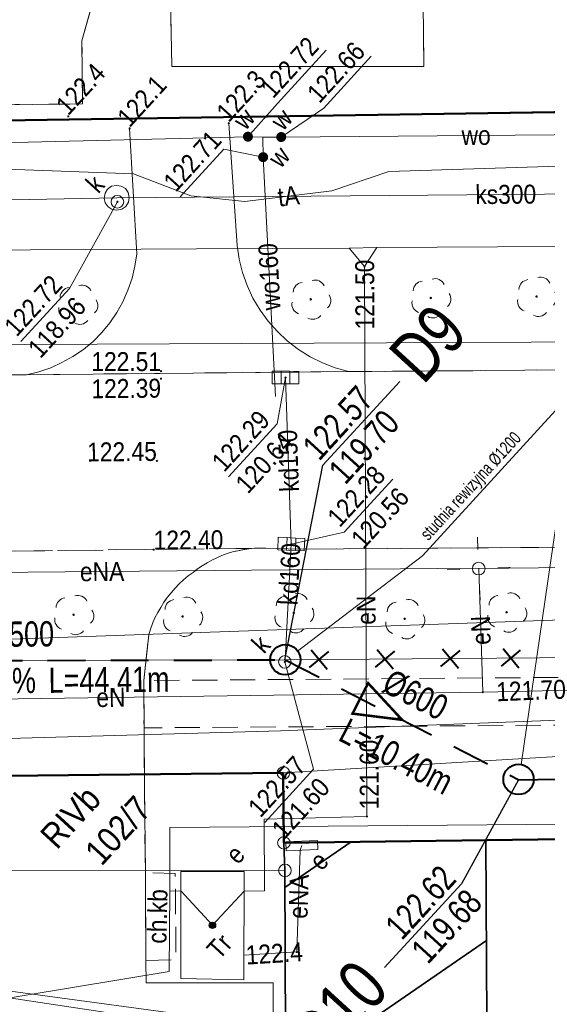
# Model space of a CAD drawing. Header units: metres. Extents: x 0 to 6446955, y 0 to 5658558.
# Tile 9 of 188: x 6441626 to 6441646, y 5653982 to 5654021. Entities that reach past the tile are written whole.
import ezdxf
from ezdxf.enums import TextEntityAlignment as Align

# ---------------------------------------------------------------- set-up
doc = ezdxf.new("R2010")
doc.units = ezdxf.units.M
doc.header["$MEASUREMENT"] = 0
for name, pattern in [('1.0_0.5', [1.5, 1, -0.5]), ('1.5_0.5', [2, 1.5, -0.5]), ('1.5_1.0', [2.5, 1.5, -1]), ('219-500', [0]), ('PRZER3-1', [4, 3, -1])]:
    doc.linetypes.add(name, pattern=pattern)
doc.layers.get('0').update_dxf_attribs({"color": 2, "linetype": 'CONTINUOUS', "lineweight": 5})
for name, color, linetype, lineweight in [('!kanalizacja deszczowa', 24, '1.5_1.0', 40), ('!odcinek do zamulenia', 4, 'CONTINUOUS', 40), ('!opisy', 24, 'CONTINUOUS', 18), ('!studnie', 24, 'CONTINUOUS', 40), ('z - MPZT', 121, 'PRZER3-1', 18)]:
    doc.layers.add(name, color=color, linetype=linetype, lineweight=lineweight)
for name, color, linetype in [('202-punkt graniczny', 7, 'CONTINUOUS'), ('209-oznaczenie konturu klasyfikacyjnego', 7, 'CONTINUOUS'), ('211-numer działki ewidencyjnej', 7, 'CONTINUOUS'), ('217-kontur klasyfikacyjny', 7, 'CONTINUOUS'), ('218-kontur użytku gruntowego', 7, 'CONTINUOUS'), ('219-działka ewidencyjna', 7, 'CONTINUOUS'), ('chodnik', 7, 'CONTINUOUS'), ('chodnik-Atr17', 7, 'CONTINUOUS'), ('drzewo liściaste', 7, 'CONTINUOUS'), ('jezdnia', 7, 'CONTINUOUS'), ('komora podziemna', 7, 'CONTINUOUS'), ('kratka ściekowa', 7, 'CONTINUOUS'), ('krawężnik', 7, 'CONTINUOUS'), ('latarnia', 7, 'CONTINUOUS'), ('Liczby', 24, 'CONTINUOUS'), ('Linie_odn', 24, 'CONTINUOUS'), ('obszar utwardzony', 7, 'CONTINUOUS'), ('ogrodzenie trwałe', 7, 'CONTINUOUS'), ('Opis_PZ', 24, 'CONTINUOUS'), ('pikieta naturalna', 7, 'CONTINUOUS'), ('pikieta naturalna-Atr2', 7, 'CONTINUOUS'), ('pikieta sztuczna', 7, 'CONTINUOUS'), ('pikieta sztuczna-Atr2', 7, 'CONTINUOUS'), ('przewód ciepłowniczy', 7, 'CONTINUOUS'), ('przewód elektroenergetyczny podziemny', 7, 'CONTINUOUS'), ('przewód elektroenergetyczny podziemny-Atr1', 7, 'CONTINUOUS'), ('przewód kanalizacyjny', 7, 'CONTINUOUS'), ('przewód kanalizacyjny-Atr1', 7, 'CONTINUOUS'), ('przewód telekomunikacyjny podziemny', 7, 'CONTINUOUS'), ('przewód telekomunikacyjny podziemny-Atr1', 7, 'CONTINUOUS'), ('przewód wodociągowy', 7, 'CONTINUOUS'), ('przewód wodociągowy-Atr1', 7, 'CONTINUOUS'), ('rzedna', 7, 'CONTINUOUS'), ('rzedna-Atr2', 7, 'CONTINUOUS'), ('rzedna-Atr3', 7, 'CONTINUOUS'), ('stacja transformatorowa', 7, 'CONTINUOUS'), ('stacja transformatorowa-Atr17', 7, 'CONTINUOUS'), ('szafa elektroenergetyczna lub kontener', 7, 'CONTINUOUS'), ('szafa elektroenergetyczna lub kontener-Atr17', 7, 'CONTINUOUS'), ('Teksty', 24, 'CONTINUOUS'), ('Wymiary', 7, 'CONTINUOUS'), ('właz do komory lub kanału - okrągły', 7, 'CONTINUOUS'), ('właz do komory lub kanału - okrągły-Atr17', 7, 'CONTINUOUS'), ('zasuwa lub zawór', 7, 'CONTINUOUS'), ('zasuwa lub zawór-Atr17', 7, 'CONTINUOUS')]:
    doc.layers.add(name, color=color, linetype=linetype)
doc.styles.add('MapaZas', font='geodezja.shx', dxfattribs={"width": 0.9})
doc.styles.get("Standard").update_dxf_attribs({"font": 'Working1250', "width": 0.75})
doc.linetypes.add('902-500', pattern='A,3.75,0,[1,ksztalty.shx,S=0.5,R=0,X=0,Y=0],3.75', length=7.5)

# ---------------------------------------------------------------- blocks, each defined once
blk = doc.blocks.new('202')
at = {"color": 0, "linetype": 'Continuous', "lineweight": 0}
blk.add_circle((0, 0), 0.25, dxfattribs=at)
blk = doc.blocks.new('US22')
at = {"color": 0, "linetype": 'Continuous', "lineweight": 13}
blk.add_circle((0, 0), 0.25, dxfattribs=at)
blk = doc.blocks.new('OP021')
at = {"linetype": 'Continuous', "lineweight": 13}
h = blk.add_hatch(color=0, dxfattribs=at)
edge = h.paths.add_edge_path()
edge.add_arc((0, 0), 0.05, 0, 360)
at = {"color": 0, "linetype": 'Continuous', "lineweight": 13}
for centre, start, end in [((0, 0.4), 49.272, 130.728), ((-0.38, 0.124), 121.308, 202.548), ((0.38, 0.124), 337.452, 58.692), ((-0.235, -0.324), 193.221, 274.871), ((0.235, -0.324), 265.129, 346.779)]:
    blk.add_arc(centre, 0.4, start, end, dxfattribs=at)
blk = doc.blocks.new('PW01')
at = {"linetype": 'Continuous', "lineweight": 13}
h = blk.add_hatch(color=0, dxfattribs=at)
edge = h.paths.add_edge_path()
edge.add_arc((0, 0), 0.045, 0, 360)
blk = doc.blocks.new('US05')
at = {"color": 0, "linetype": 'Continuous', "lineweight": 13}
for p, q in [((-0.525, -0.25), (-0.525, 0.25)), ((-0.525, 0.25), (-0.175, 0.25)), ((-0.175, -0.25), (-0.175, 0.25)), ((-0.175, 0.25), (0.175, 0.25)), ((0.175, -0.25), (0.175, 0.25)), ((0.175, 0.25), (0.525, 0.25)), ((0.525, -0.25), (0.525, 0.25)), ((-0.525, -0.25), (-0.175, -0.25)), ((-0.175, -0.25), (0.175, -0.25)), ((0.175, -0.25), (0.525, -0.25))]:
    blk.add_line(p, q, dxfattribs=at)
blk = doc.blocks.new('SM01')
at = {"color": 0, "linetype": 'Continuous', "lineweight": 13}
for p, q in [((-0.53, 0.531), (-0.883, 0.884)), ((0.531, 0.531), (0.884, 0.884)), ((-0.53, -0.53), (-0.883, -0.883)), ((0.531, -0.53), (0.884, -0.883))]:
    blk.add_line(p, q, dxfattribs=at)
blk.add_circle((0, 0), 0.25, dxfattribs=at)
blk = doc.blocks.new('US25')
at = {"linetype": 'Continuous', "lineweight": 0}
h = blk.add_hatch(color=0, dxfattribs=at)
edge = h.paths.add_edge_path()
edge.add_arc((0, 0), 0.2, 0, 360)
blk = doc.blocks.new('SUET')
at = {"linetype": 'Continuous'}
h = blk.add_hatch(color=0, dxfattribs=at)
h.dxf.hatch_style = 1
h.paths.add_polyline_path([(0.125, 0, 1), (-0.125, 0, 1)])
at = {"color": 0, "linetype": 'Continuous'}
blk.add_circle((0, 0), 0.125, dxfattribs=at)

msp = doc.modelspace()

# ---------------------------------------------------------------- hatches: boundary and pattern name
at = {"layer": 'z - MPZT', "linetype": 'Continuous', "lineweight": 35}
h = msp.add_hatch(dxfattribs=at)
h.set_pattern_fill('ANSI31', color=0, scale=50, angle=169.5223)
h.set_pattern_definition([(214.52228374, (6262555.529, -2915168.678), (3.5420419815, -5.149411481), [])])
h.paths.add_polyline_path([(6441636.039, 5653988.592), (6441644.041, 5653988.696), (6441644.167, 5653964.845), (6441636.168, 5653964.653), (6441636.081, 5653987.497)])

# ---------------------------------------------------------------- linework, layer by layer
at = {"layer": '!kanalizacja deszczowa'}
msp.add_lwpolyline([(6441527.254, 5653995.031), (6441540.913, 5653995.167), (6441591.686, 5653995.74), (6441636.096, 5653995.835), (6441645.348, 5653991.087), (6441715.14, 5653992.167), (6441784.831, 5653993.245), (6441843.919, 5653994.159), (6441848.538, 5653977.316)], dxfattribs=at)
at = {"layer": '!kanalizacja deszczowa', "linetype": 'ByBlock'}
msp.add_lwpolyline([(6441640.722, 5653993.461, 0.1, 0.1, 0), (6441639.376, 5653994.913, 0.1, 0.1, 0), (6441638.757, 5653993.708, 0.1, 0.1, 0)], format="xyseb", close=True, dxfattribs=at)
at = {"layer": '!odcinek do zamulenia'}
for p, q in [((6441639.738, 5653996.249), (6441640.369, 5653995.487)), ((6441642.317, 5653996.269), (6441642.949, 5653995.507)), ((6441644.717, 5653996.288), (6441645.349, 5653995.526)), ((6441637.053, 5653995.531), (6441637.815, 5653996.163)), ((6441637.118, 5653996.228), (6441637.75, 5653995.466)), ((6441639.672, 5653995.552), (6441640.434, 5653996.184)), ((6441642.252, 5653995.572), (6441643.014, 5653996.204)), ((6441644.652, 5653995.591), (6441645.414, 5653996.223))]:
    msp.add_line(p, q, dxfattribs=at)
at = {"layer": '!opisy', "color": 24}
for points in [[(6441652.071, 5654006.886), (6441646.803, 5654001.133), (6441645.435, 5653991.694)], [(6441646.801, 5654005.709), (6441641.533, 5653999.956), (6441636.576, 5653996.175)]]:
    msp.add_lwpolyline(points, dxfattribs=at)
at = {"layer": '!studnie'}
for centre in [(6441636.096, 5653995.842), (6441645.33, 5653991.103)]:
    msp.add_circle(centre, 0.6, dxfattribs=at)
at = {"layer": '217-kontur klasyfikacyjny', "color": 0, "linetype": 'Continuous', "lineweight": 13, "flags": 128}
for points in [[(6441636.024, 5653991.359), (6441621.429, 5653991.204)], [(6441636.039, 5653988.592), (6441636.024, 5653991.359)], [(6441655.839, 5653988.848), (6441636.039, 5653988.592)], [(6441621.528, 5653987.507), (6441636.081, 5653987.497)], [(6441636.081, 5653987.497), (6441636.293, 5653931.902)]]:
    msp.add_lwpolyline(points, dxfattribs=at)
at = {"layer": '218-kontur użytku gruntowego', "color": 0, "linetype": 'Continuous', "lineweight": 13, "flags": 128}
for points in [[(6441635.452, 5654017.345), (6441726.095, 5654018.726)], [(6441726.095, 5654018.726), (6441635.452, 5654017.345)], [(6441621.058, 5654017.129), (6441635.452, 5654017.345)], [(6441635.452, 5654017.345), (6441621.058, 5654017.129)], [(6441636.024, 5653991.359), (6441621.429, 5653991.204)], [(6441621.429, 5653991.204), (6441636.024, 5653991.359)], [(6441636.039, 5653988.592), (6441636.024, 5653991.359)], [(6441636.024, 5653991.359), (6441636.039, 5653988.592)], [(6441655.839, 5653988.848), (6441636.039, 5653988.592)], [(6441636.039, 5653988.592), (6441655.839, 5653988.848)], [(6441636.081, 5653987.497), (6441621.528, 5653987.507)], [(6441621.528, 5653987.507), (6441636.081, 5653987.497)], [(6441636.293, 5653931.902), (6441636.081, 5653987.497)], [(6441636.081, 5653987.497), (6441636.293, 5653931.902)]]:
    msp.add_lwpolyline(points, dxfattribs=at)
at = {"layer": '219-działka ewidencyjna', "color": 0, "linetype": '219-500', "lineweight": 13}
for points in [[(6441726.095, 5654018.726), (6441510.643, 5654015.453)], [(6441636.293, 5653931.905), (6441636.081, 5653987.497)]]:
    msp.add_lwpolyline(points, dxfattribs=at)
at = {"layer": '219-działka ewidencyjna', "color": 0, "linetype": '219-500', "lineweight": 13, "flags": 128}
for points in [[(6441612.778, 5653996.224), (6441662.113, 5653997.951)], [(6441636.024, 5653991.359), (6441662.39, 5653992.938)], [(6441636.024, 5653991.359), (6441621.429, 5653991.204)], [(6441636.039, 5653988.592), (6441636.024, 5653991.359)], [(6441727.603, 5653989.794), (6441636.039, 5653988.592)], [(6441636.081, 5653987.497), (6441636.039, 5653988.592)], [(6441636.081, 5653987.497), (6441621.528, 5653987.507)]]:
    msp.add_lwpolyline(points, dxfattribs=at)
at = {"layer": 'chodnik', "color": 0, "linetype": '1.0_0.5', "lineweight": 13, "flags": 128}
for points in [[(6441676.906, 5653995.375), (6441630.491, 5653995.015), (6441630.502, 5653993.147), (6441646.211, 5653993.244), (6441676.99, 5653993.468)], [(6441630.576, 5653983.928), (6441631.77, 5653983.959), (6441631.74, 5653987.376), (6441630.556, 5653987.416)]]:
    msp.add_lwpolyline(points, close=True, dxfattribs=at)
at = {"layer": 'jezdnia', "color": 0, "linetype": '1.5_0.5', "lineweight": 13}
for points in [[(6441755.001, 5654008.123), (6441743.582, 5654008.03), (6441730.189, 5654007.886), (6441721.339, 5654007.787), (6441700.885, 5654007.926), (6441674.135, 5654007.512), (6441673.526, 5654007.513), (6441638.601, 5654007.249), (6441636.415, 5654007.231), (6441625.852, 5654007.126), (6441592.13, 5654006.858), (6441591.57, 5654006.883), (6441541.358, 5654006.419), (6441540.75, 5654006.421), (6441510.65, 5654006.179)], [(6441510.654, 5653999.274), (6441527.51, 5653999.277), (6441554.892, 5653999.655), (6441558.451, 5653999.691), (6441559.42, 5653999.698), (6441563.868, 5653999.639), (6441576.476, 5653999.579), (6441585.273, 5653999.754), (6441612.471, 5653999.976), (6441612.591, 5653999.974), (6441612.698, 5653999.971), (6441613.929, 5653999.983), (6441620.358, 5654000.089), (6441620.457, 5654000.094), (6441620.591, 5654000.093), (6441620.712, 5654000.091), (6441621.08, 5654000.093), (6441634.882, 5654000.255), (6441635.094, 5654000.264), (6441635.32, 5654000.26), (6441636.639, 5654000.219), (6441743.403, 5654000.994), (6441766.681, 5654001.184)], [(6441635.744, 5653942.587), (6441635.611, 5653983.045), (6441630.593, 5653983.044), (6441630.576, 5653983.928), (6441630.556, 5653987.416), (6441630.521, 5653990.798), (6441630.502, 5653993.147), (6441630.491, 5653995.015), (6441630.687, 5653996.829), (6441630.762, 5653997.058), (6441630.844, 5653997.281), (6441630.933, 5653997.498), (6441631.044, 5653997.708), (6441631.163, 5653997.911), (6441631.288, 5653998.122), (6441631.348, 5653998.202), (6441631.421, 5653998.312), (6441631.576, 5653998.496), (6441631.731, 5653998.679), (6441631.893, 5653998.842), (6441632.07, 5653999.006), (6441632.254, 5653999.163), (6441632.446, 5653999.298), (6441632.625, 5653999.434), (6441632.803, 5653999.555), (6441632.996, 5653999.677), (6441633.189, 5653999.784), (6441633.384, 5653999.878), (6441633.585, 5653999.964), (6441633.794, 5654000.044), (6441634.003, 5654000.11), (6441634.122, 5654000.137), (6441634.221, 5654000.155), (6441634.417, 5654000.192), (6441634.656, 5654000.231), (6441634.882, 5654000.255), (6441621.08, 5654000.093)]]:
    msp.add_lwpolyline(points, dxfattribs=at)
at = {"layer": 'komora podziemna', "color": 0, "linetype": 'Continuous', "lineweight": 13, "flags": 128}
for points in [[(6441628.92, 5654014.12), (6441628.961, 5654014.313), (6441629.06, 5654014.48), (6441629.218, 5654014.593), (6441629.407, 5654014.623), (6441629.6, 5654014.596), (6441629.767, 5654014.497), (6441629.88, 5654014.339), (6441629.917, 5654014.143), (6441629.883, 5654013.957), (6441629.784, 5654013.79), (6441629.626, 5654013.677), (6441629.429, 5654013.64), (6441629.244, 5654013.674), (6441629.077, 5654013.773), (6441628.964, 5654013.931)], [(6441636.508, 5653996.271), (6441636.644, 5653996.079), (6441636.696, 5653995.855), (6441636.657, 5653995.619), (6441636.531, 5653995.423), (6441636.339, 5653995.287), (6441636.122, 5653995.242), (6441635.886, 5653995.281), (6441635.683, 5653995.399), (6441635.554, 5653995.599), (6441635.509, 5653995.816), (6441635.541, 5653996.044), (6441635.66, 5653996.248), (6441635.859, 5653996.377), (6441636.084, 5653996.429), (6441636.311, 5653996.397)]]:
    msp.add_lwpolyline(points, close=True, dxfattribs=at)
at = {"layer": 'krawężnik', "color": 0, "linetype": 'Continuous', "lineweight": 13}
for p, q in [((6441634.221, 5654000.155), (6441634.003, 5654000.11)), ((6441634.438, 5654000.2), (6441634.221, 5654000.155)), ((6441634.656, 5654000.231), (6441634.438, 5654000.2)), ((6441634.882, 5654000.255), (6441634.656, 5654000.231)), ((6441635.094, 5654000.264), (6441634.882, 5654000.255)), ((6441635.32, 5654000.26), (6441635.094, 5654000.264)), ((6441633.189, 5653999.784), (6441632.996, 5653999.677)), ((6441633.384, 5653999.878), (6441633.189, 5653999.784)), ((6441633.585, 5653999.964), (6441633.384, 5653999.878)), ((6441633.794, 5654000.044), (6441633.585, 5653999.964)), ((6441634.003, 5654000.11), (6441633.794, 5654000.044)), ((6441632.625, 5653999.434), (6441632.446, 5653999.298)), ((6441632.803, 5653999.555), (6441632.625, 5653999.434)), ((6441632.996, 5653999.677), (6441632.803, 5653999.555)), ((6441632.07, 5653999.006), (6441631.893, 5653998.842)), ((6441632.254, 5653999.163), (6441632.07, 5653999.006)), ((6441632.446, 5653999.298), (6441632.254, 5653999.163)), ((6441631.731, 5653998.679), (6441631.576, 5653998.496)), ((6441631.893, 5653998.842), (6441631.731, 5653998.679)), ((6441631.421, 5653998.312), (6441631.288, 5653998.122)), ((6441631.576, 5653998.496), (6441631.421, 5653998.312)), ((6441631.163, 5653997.911), (6441631.044, 5653997.708)), ((6441631.288, 5653998.122), (6441631.163, 5653997.911)), ((6441630.933, 5653997.498), (6441630.844, 5653997.281)), ((6441631.044, 5653997.708), (6441630.933, 5653997.498)), ((6441630.762, 5653997.058), (6441630.687, 5653996.829)), ((6441630.844, 5653997.281), (6441630.762, 5653997.058)), ((6441630.687, 5653996.829), (6441630.491, 5653995.015)), ((6441630.491, 5653995.015), (6441630.502, 5653993.147)), ((6441630.502, 5653993.147), (6441630.521, 5653990.798)), ((6441630.521, 5653990.798), (6441630.556, 5653987.416)), ((6441630.556, 5653987.416), (6441630.576, 5653983.928)), ((6441630.576, 5653983.928), (6441630.593, 5653983.044)), ((6441630.593, 5653983.044), (6441635.611, 5653983.045)), ((6441635.611, 5653983.045), (6441635.744, 5653942.587))]:
    msp.add_line(p, q, dxfattribs=at)
msp.add_lwpolyline([(6441620.78, 5654039.934), (6441621.225, 5654030.534), (6441598.953, 5654030.318), (6441599.091, 5654018.992), (6441616.532, 5654019.145), (6441616.459, 5654024.16), (6441617.95, 5654023.581), (6441619.13, 5654022.664), (6441619.742, 5654021.452), (6441620.05, 5654020.248), (6441620.067, 5654017.779), (6441628.062, 5654017.848), (6441628.044, 5654020.345), (6441628.447, 5654021.807), (6441629.412, 5654023.039), (6441631.512, 5654024.044), (6441631.6, 5654019.327), (6441641.579, 5654019.328), (6441641.535, 5654024.358), (6441642.546, 5654024.382)], dxfattribs=at)
at = {"layer": 'krawężnik', "color": 0, "linetype": 'Continuous', "lineweight": 13, "flags": 128}
for points in [[(6441633.857, 5654017.084), (6441634.184, 5654012.243), (6441634.271, 5654011.701), (6441634.401, 5654011.176), (6441634.586, 5654010.654), (6441634.813, 5654010.161), (6441635.096, 5654009.685), (6441635.413, 5654009.246), (6441635.785, 5654008.838), (6441636.176, 5654008.466), (6441636.616, 5654008.131), (6441637.081, 5654007.84), (6441637.566, 5654007.6), (6441638.071, 5654007.396), (6441638.601, 5654007.249)], [(6441625.852, 5654007.126), (6441626.335, 5654007.24), (6441626.809, 5654007.402), (6441627.253, 5654007.606), (6441627.689, 5654007.844), (6441628.101, 5654008.131), (6441628.483, 5654008.445), (6441628.829, 5654008.793), (6441629.152, 5654009.176), (6441629.431, 5654009.584), (6441629.667, 5654010.019), (6441629.866, 5654010.474), (6441630.029, 5654010.948), (6441630.143, 5654011.428), (6441630.213, 5654011.919), (6441629.931, 5654016.882)], [(6441591.57, 5654006.883), (6441592.13, 5654006.858), (6441625.852, 5654007.126), (6441636.415, 5654007.231), (6441638.601, 5654007.249), (6441673.526, 5654007.513), (6441674.135, 5654007.512), (6441700.885, 5654007.926), (6441721.339, 5654007.787), (6441730.189, 5654007.886)], [(6441635.32, 5654000.26), (6441636.639, 5654000.219), (6441673.495, 5654000.491), (6441674.104, 5654000.503), (6441721.212, 5654000.88), (6441730.065, 5654000.909), (6441743.403, 5654000.994), (6441766.681, 5654001.184), (6441767.27, 5654001.146), (6441817.515, 5654001.661), (6441818.146, 5654001.639), (6441827.286, 5654001.093)]]:
    msp.add_lwpolyline(points, dxfattribs=at)
at = {"layer": 'Linie_odn'}
for points in [[(6441636.079, 5653995.84), (6441637.587, 5654003.544), (6441640.626, 5654006.863)], [(6441645.331, 5653991.091), (6441643.069, 5653986.972), (6441640.03, 5653983.653)]]:
    msp.add_lwpolyline(points, dxfattribs=at)
at = {"layer": 'obszar utwardzony', "color": 0, "linetype": '1.5_0.5', "lineweight": 13}
msp.add_lwpolyline([(6441620.78, 5654039.934), (6441621.225, 5654030.534), (6441598.953, 5654030.318), (6441599.091, 5654018.992), (6441616.532, 5654019.145), (6441616.459, 5654024.16), (6441617.95, 5654023.581), (6441619.13, 5654022.664), (6441619.742, 5654021.452), (6441620.05, 5654020.248), (6441620.067, 5654017.779), (6441628.062, 5654017.848), (6441628.044, 5654020.345), (6441628.447, 5654021.807), (6441629.412, 5654023.039), (6441631.512, 5654024.044), (6441631.6, 5654019.327), (6441641.579, 5654019.328), (6441641.535, 5654024.358), (6441642.546, 5654024.382), (6441640.625, 5654039.934)], dxfattribs=at)
at = {"layer": 'ogrodzenie trwałe', "color": 0, "linetype": '902-500', "lineweight": 35, "flags": 128}
msp.add_lwpolyline([(6441635.275, 5654017.344), (6441707.84, 5654018.425)], dxfattribs=at)
at = {"layer": 'przewód ciepłowniczy', "color": 0, "linetype": 'Continuous', "lineweight": 13}
for p, q in [((6441624.63, 5653982.795), (6441633.894, 5653981.54)), ((6441633.541, 5653981.199), (6441624.464, 5653982.554))]:
    msp.add_line(p, q, dxfattribs=at)
at = {"layer": 'przewód ciepłowniczy', "color": 0, "linetype": 'Continuous', "lineweight": 13, "flags": 128}
msp.add_lwpolyline([(6441752.762, 5654008.994), (6441747.95, 5654008.966), (6441747.838, 5654012.472), (6441743.854, 5654012.445), (6441743.904, 5654008.915), (6441701.875, 5654008.755), (6441667.004, 5654008.55), (6441666.862, 5654012.083), (6441662.945, 5654011.995), (6441663, 5654008.501), (6441605.73, 5654008.236), (6441570.962, 5654007.936), (6441570.835, 5654007.93), (6441564.411, 5654007.874)], dxfattribs=at)
at = {"layer": 'przewód elektroenergetyczny podziemny', "color": 0, "linetype": 'Continuous', "lineweight": 13, "flags": 128}
for points in [[(6441631.523, 5653986.68), (6441631.519, 5653989.193), (6441666.025, 5653989.488), (6441687.118, 5653989.78), (6441729, 5653990.224), (6441728.847, 5654012.003), (6441728.811, 5654016.361), (6441727.321, 5654017.414), (6441727.262, 5654018.756), (6441726.992, 5654018.773)], [(6441515.951, 5654010.715), (6441542.843, 5654011.121), (6441551.61, 5654011.337), (6441595.313, 5654011.889), (6441632.576, 5654012.115), (6441638.626, 5654012.134), (6441639.715, 5654012.168), (6441661.248, 5654012.288), (6441668.698, 5654012.192), (6441720.963, 5654012.795)], [(6441639.231, 5654011.417), (6441638.626, 5654012.134)], [(6441639.231, 5654011.417), (6441639.715, 5654012.168)], [(6441633.211, 5653985.325), (6441634.467, 5653986.683), (6441635.267, 5653986.697), (6441635.262, 5653989.535), (6441639.327, 5653989.636), (6441639.231, 5654011.417)], [(6441643.757, 5653999.45), (6441673.328, 5653999.79), (6441673.453, 5653999.689)], [(6441614.077, 5653999.197), (6441643.608, 5653999.464), (6441643.757, 5653999.45)], [(6441643.916, 5653994.559), (6441643.757, 5653999.45)], [(6441673.339, 5653995.211), (6441643.916, 5653994.559)], [(6441643.916, 5653994.559), (6441614.455, 5653994.132)], [(6441634.459, 5653984.141), (6441636.555, 5653984.269), (6441636.69, 5653988.295), (6441636.752, 5653988.482)], [(6441577.485, 5653980.379), (6441615.984, 5653981.289), (6441620.082, 5653981.604), (6441631.494, 5653983.494), (6441631.523, 5653986.68)], [(6441633.211, 5653985.325), (6441631.954, 5653986.692), (6441631.523, 5653986.68)]]:
    msp.add_lwpolyline(points, dxfattribs=at)
at = {"layer": 'przewód kanalizacyjny', "color": 0, "linetype": 'Continuous', "lineweight": 13, "flags": 128}
for points in [[(6441660.221, 5654014.395), (6441629.422, 5654014.135)], [(6441629.422, 5654014.135), (6441598.906, 5654013.548)], [(6441636.106, 5654007.012), (6441636.332, 5654000.418)], [(6441636.096, 5653995.835), (6441636.332, 5654000.418)], [(6441674.664, 5653996.14), (6441636.096, 5653995.835)], [(6441636.096, 5653995.835), (6441591.686, 5653995.74)]]:
    msp.add_lwpolyline(points, dxfattribs=at)
at = {"layer": 'przewód telekomunikacyjny podziemny', "color": 0, "linetype": 'Continuous', "lineweight": 13, "flags": 128}
for points in [[(6441611.377, 5653992.517), (6441611.707, 5653992.892), (6441612.024, 5653993.253), (6441612.026, 5653994.662), (6441612.319, 5653995.382), (6441612.39, 5653998.45), (6441612.986, 5654009.985), (6441612.904, 5654014.887), (6441623.268, 5654015.336), (6441630.081, 5654015.077), (6441632.356, 5654014.215), (6441634.496, 5654013.99), (6441637.939, 5654014.404), (6441640.191, 5654015.176), (6441660.83, 5654015.816), (6441661.183, 5654024.049), (6441660.964, 5654028.208), (6441660.855, 5654030.206), (6441659.975, 5654031.066), (6441660.387, 5654031.665), (6441664.848, 5654031.946), (6441664.824, 5654032.335)], [(6441611.371, 5653992.495), (6441612.021, 5653992.347), (6441635.901, 5653993.031), (6441674.7, 5653994.521), (6441706.898, 5653994.502), (6441727.013, 5653994.836), (6441727.631, 5653994.785)]]:
    msp.add_lwpolyline(points, dxfattribs=at)
at = {"layer": 'przewód wodociągowy', "color": 0, "linetype": 'Continuous', "lineweight": 13, "flags": 128}
for points in [[(6441584.028, 5654015.32), (6441634.617, 5654016.551)], [(6441635.934, 5654016.538), (6441635.212, 5654016.535), (6441634.617, 5654016.551)], [(6441635.212, 5654016.535), (6441635.219, 5654015.742)], [(6441658.127, 5654016.773), (6441651.38, 5654016.659), (6441635.934, 5654016.538)], [(6441635.219, 5654015.742), (6441635.707, 5654006.265)]]:
    msp.add_lwpolyline(points, dxfattribs=at)
at = {"layer": 'rzedna-Atr2', "color": 0, "lineweight": 13, "flags": 128}
for points in [[(6441634.617, 5654016.551), (6441635.783, 5654017.869), (6441637.71, 5654019.974)], [(6441635.934, 5654016.538), (6441637.618, 5654017.681), (6441639.502, 5654019.739)], [(6441635.219, 5654015.742), (6441633.662, 5654016.056), (6441631.932, 5654014.167)], [(6441629.45, 5654013.973), (6441627.556, 5654010.542), (6441625.628, 5654008.437)], [(6441636.106, 5654007.012), (6441635.769, 5654005.178), (6441633.846, 5654003.077)], [(6441636.332, 5654000.418), (6441638.421, 5654000.892), (6441640.348, 5654002.997)], [(6441636.078, 5653995.757), (6441637.214, 5653991.503), (6441635.283, 5653989.395)]]:
    msp.add_lwpolyline(points, dxfattribs=at)
at = {"layer": 'szafa elektroenergetyczna lub kontener', "color": 0, "linetype": 'Continuous', "lineweight": 13, "flags": 128}
for points in [[(6441636.116, 5653988.631), (6441637.366, 5653988.679), (6441637.382, 5653988.326), (6441636.131, 5653988.278)], [(6441634.469, 5653987.454), (6441634.452, 5653983.171), (6441631.959, 5653983.217), (6441631.956, 5653987.45)]]:
    msp.add_lwpolyline(points, close=True, dxfattribs=at)
at = {"layer": 'z - MPZT', "color": 0, "linetype": 'Continuous', "lineweight": 50}
for points in [[(6441528.221, 5654015.72), (6441576.076, 5654016.447), (6441726.095, 5654018.726), (6441746.212, 5654019.018), (6441837.233, 5654020.324), (6441836.442, 5654033.302)], [(6441860.896, 5653952.911), (6441859.751, 5653973.497), (6441839.793, 5653972.342), (6441838.813, 5653990.553), (6441786.335, 5653990.619), (6441747.632, 5653989.99), (6441727.603, 5653989.794), (6441636.039, 5653988.592), (6441636.01, 5653991.359), (6441621.429, 5653991.204), (6441612.894, 5653991.182), (6441581.833, 5653991.895), (6441564.38, 5653991.862), (6441551.901, 5653992.049), (6441527.109, 5653991.929)]]:
    msp.add_lwpolyline(points, dxfattribs=at)
at = {"layer": 'z - MPZT', "color": 0, "linetype": 'Continuous', "lineweight": 35}
msp.add_lwpolyline([(6441636.039, 5653988.592), (6441644.041, 5653988.696), (6441644.167, 5653964.845), (6441636.168, 5653964.653), (6441636.081, 5653987.497), (6441636.039, 5653988.592)], dxfattribs=at)

# ---------------------------------------------------------------- block references
at = {"layer": '202-punkt graniczny', "color": 0, "linetype": 'Continuous', "lineweight": 13, "rotation": 47.52228373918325}
for p in [(6441636.024, 5653991.359), (6441636.039, 5653988.592), (6441636.081, 5653987.497)]:
    msp.add_blockref('202', p, dxfattribs=at)
at = {"layer": 'drzewo liściaste', "color": 0, "linetype": 'Continuous', "lineweight": 13, "rotation": 47.52228373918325}
for p in [(6441637.102, 5654010.113), (6441641.856, 5654010.167), (6441646.043, 5654010.224), (6441627.874, 5654009.912), (6441627.714, 5653997.625), (6441632.028, 5653997.553), (6441636.431, 5653997.697), (6441644.86, 5653997.722), (6441640.823, 5653997.459)]:
    msp.add_blockref('OP021', p, dxfattribs=at)
at = {"layer": 'kratka ściekowa', "color": 0, "linetype": 'Continuous', "lineweight": 13}
for p, rotation in [((6441636.106, 5654007.012), 179.8222837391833), ((6441636.332, 5654000.418), 357.6722837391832)]:
    msp.add_blockref('US05', p, dxfattribs=dict(at, rotation=rotation))
at = {"layer": 'latarnia', "color": 0, "linetype": 'Continuous', "lineweight": 13, "rotation": 47.52228373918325}
msp.add_blockref('SM01', (6441643.757, 5653999.45), dxfattribs=at)
at = {"layer": 'pikieta naturalna', "color": 0, "linetype": 'Continuous', "lineweight": 13, "rotation": 47.52228373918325}
for p in [(6441627.503, 5654017.356), (6441629.931, 5654016.882), (6441633.857, 5654017.084)]:
    msp.add_blockref('PW01', p, dxfattribs=at)
at = {"layer": 'pikieta sztuczna', "color": 0, "linetype": 'Continuous', "lineweight": 13, "rotation": 47.52228373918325}
for p in [(6441631.175, 5654007.269), (6441631.174, 5654006.971), (6441631.013, 5654003.716), (6441630.885, 5654000.199)]:
    msp.add_blockref('PW01', p, dxfattribs=at)
at = {"layer": 'rzedna', "color": 0, "linetype": 'Continuous', "lineweight": 13, "rotation": 47.52228373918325}
for p in [(6441634.617, 5654016.551), (6441635.934, 5654016.538), (6441635.219, 5654015.742), (6441629.45, 5654013.973), (6441639.231, 5654011.417), (6441636.106, 5654007.012), (6441636.332, 5654000.418), (6441636.078, 5653995.757), (6441643.916, 5653994.559), (6441639.327, 5653989.636), (6441636.555, 5653984.269)]:
    msp.add_blockref('PW01', p, dxfattribs=at)
at = {"layer": 'stacja transformatorowa', "color": 0, "linetype": 'Continuous', "lineweight": 13, "rotation": 47.52228373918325}
msp.add_blockref('SUET', (6441633.211, 5653985.325), dxfattribs=at)
at = {"layer": 'właz do komory lub kanału - okrągły', "color": 0, "linetype": 'Continuous', "lineweight": 13, "rotation": 47.52228373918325}
for p in [(6441629.45, 5654013.973), (6441636.078, 5653995.757)]:
    msp.add_blockref('US22', p, dxfattribs=at)
at = {"layer": 'zasuwa lub zawór', "color": 0, "linetype": 'Continuous', "lineweight": 13, "rotation": 47.52228373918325}
for p in [(6441634.617, 5654016.551), (6441635.934, 5654016.538), (6441635.219, 5654015.742)]:
    msp.add_blockref('US25', p, dxfattribs=at)

# ---------------------------------------------------------------- texts
at = {"layer": '!opisy', "color": 24, "insert": (6441641.391, 5654000.872), "char_height": 0.5, "width": 7.1, "attachment_point": 1, "rotation": 47.5223}
msp.add_mtext('studnia rewizyjna %%C1200', dxfattribs=at)
at = {"layer": '209-oznaczenie konturu klasyfikacyjnego', "color": 0, "linetype": 'Continuous', "lineweight": 13, "style": 'MapaZas', "width": 0.9}
msp.add_text('RIVb', height=1, rotation=47.5223, dxfattribs=at).set_placement((6441626.317, 5653988.96), align=Align.TOP_LEFT)
at = {"layer": '211-numer działki ewidencyjnej', "color": 0, "linetype": 'Continuous', "lineweight": 13, "style": 'MapaZas', "width": 0.9}
msp.add_text('102/7', height=1, rotation=47.5223, dxfattribs=at).set_placement((6441628.82, 5653987.637))
at = {"layer": 'chodnik-Atr17', "color": 0, "lineweight": 13, "style": 'MapaZas', "width": 0.9}
msp.add_text('ch.kb', height=0.75, rotation=88.7633, dxfattribs=at).set_placement((6441631.388, 5653984.593))
at = {"layer": 'Liczby', "color": 24, "width": 0.8}
msp.add_text('i=0.25%', height=1, rotation=0.5223, dxfattribs=at).set_placement((6441626.228, 5653994.524), align=Align.RIGHT)
for s, rotation, p in [('L=44.41m', 0.5223, (6441626.728, 5653994.529)), ('L=10.40m', 332.5223, (6441638.142, 5653992.675))]:
    msp.add_text(s, height=1, rotation=rotation, dxfattribs=at).set_placement(p)
at = {"layer": 'Opis_PZ', "width": 0.8}
msp.add_text('D9', height=2, rotation=47.5223, dxfattribs=at).set_placement((6441641.553, 5654006.691))
msp.add_text('D10', height=2, rotation=47.5223, dxfattribs=at).set_placement((6441640.282, 5653982.744), align=Align.RIGHT)
at = {"layer": 'pikieta naturalna-Atr2', "color": 0, "lineweight": 13, "style": 'MapaZas', "width": 0.9}
for s, p in [('122.4', (6441627.503, 5654017.356)), ('122.1', (6441629.931, 5654016.882)), ('122.3', (6441633.857, 5654017.084))]:
    msp.add_text(s, height=0.75, rotation=47.5223, dxfattribs=at).set_placement(p)
at = {"layer": 'pikieta sztuczna-Atr2', "color": 0, "lineweight": 13, "style": 'MapaZas', "width": 0.9}
for s, rotation, p in [('122.51', 359.9153, (6441631.175, 5654007.269)), ('122.45', 0.5623, (6441631.013, 5654003.716))]:
    msp.add_text(s, height=0.75, rotation=rotation, dxfattribs=at).set_placement(p, align=Align.RIGHT)
msp.add_text('122.39', height=0.75, rotation=0.5623, dxfattribs=at).set_placement((6441631.174, 5654006.971), align=Align.TOP_RIGHT)
msp.add_text('122.40', height=0.75, rotation=0.4313, dxfattribs=at).set_placement((6441630.885, 5654000.199))
at = {"layer": 'przewód elektroenergetyczny podziemny-Atr1', "color": 0, "lineweight": 13, "style": 'MapaZas', "width": 0.9}
for s, rotation, p in [('eNA', 0.5193, (6441628.842, 5653999.331)), ('eN', 90.2513, (6441639.293, 5653997.802)), ('eN', 91.8603, (6441643.837, 5653997.004)), ('eN', 0.8303, (6441629.189, 5653994.349))]:
    msp.add_text(s, height=0.75, rotation=rotation, dxfattribs=at).set_placement(p, align=Align.MIDDLE_CENTER)
msp.add_text('eNA', height=0.75, rotation=88.0923, dxfattribs=at).set_placement((6441636.596, 5653985.587), align=Align.MIDDLE_LEFT)
at = {"layer": 'przewód kanalizacyjny-Atr1', "color": 0, "lineweight": 13, "style": 'MapaZas', "width": 0.9}
for s, rotation, p in [('ks300', 0.4823, (6441644.825, 5654014.268)), ('kd150', 91.9693, (6441636.222, 5654003.719)), ('kd160', 87.0423, (6441636.264, 5653999.233))]:
    msp.add_text(s, height=0.75, rotation=rotation, dxfattribs=at).set_placement(p, align=Align.MIDDLE_CENTER)
at = {"layer": 'przewód telekomunikacyjny podziemny-Atr1', "color": 0, "lineweight": 13, "style": 'MapaZas', "width": 0.9}
msp.add_text('tA', height=0.75, rotation=6.8493, dxfattribs=at).set_placement((6441636.221, 5654014.201), align=Align.MIDDLE_CENTER)
at = {"layer": 'przewód wodociągowy-Atr1', "color": 0, "lineweight": 13, "style": 'MapaZas', "width": 0.9}
for s, rotation, p in [('wo', 0.4493, (6441643.653, 5654016.602)), ('wo160', 92.9493, (6441635.463, 5654011.004))]:
    msp.add_text(s, height=0.75, rotation=rotation, dxfattribs=at).set_placement(p, align=Align.MIDDLE_CENTER)
at = {"layer": 'rzedna-Atr2', "color": 0, "lineweight": 13, "style": 'MapaZas', "width": 0.9}
for s, p in [('122.72', (6441635.777, 5654017.875)), ('122.66', (6441637.612, 5654017.686)), ('122.71', (6441631.927, 5654014.172)), ('122.72', (6441625.623, 5654008.443)), ('122.29', (6441633.84, 5654003.083)), ('122.28', (6441638.416, 5654000.897)), ('122.57', (6441635.277, 5653989.4))]:
    msp.add_text(s, height=0.75, rotation=47.5223, dxfattribs=at).set_placement(p, align=Align.BOTTOM_LEFT)
for s, rotation, p in [('121.50', 90.2233, (6441639.249, 5654008.92)), ('121.60', 90.1203, (6441639.421, 5653989.916)), ('122.4', 3.4863, (6441634.53, 5653984.144))]:
    msp.add_text(s, height=0.75, rotation=rotation, dxfattribs=at).set_placement(p, align=Align.MIDDLE_LEFT)
msp.add_text('121.70', height=0.75, rotation=2.3153, dxfattribs=at).set_placement((6441644.463, 5653994.194))
at = {"layer": 'rzedna-Atr3', "color": 0, "lineweight": 13, "style": 'MapaZas', "width": 0.9}
for s, p in [('118.96', (6441626.564, 5654007.581)), ('120.64', (6441634.78, 5654002.222)), ('120.56', (6441639.356, 5654000.036)), ('121.60', (6441636.217, 5653988.539))]:
    msp.add_text(s, height=0.75, rotation=47.5223, dxfattribs=at).set_placement(p, align=Align.BOTTOM_LEFT)
at = {"layer": 'stacja transformatorowa-Atr17', "color": 0, "lineweight": 13, "style": 'MapaZas', "width": 0.9}
msp.add_text('Tr', height=0.75, rotation=47.5223, dxfattribs=at).set_placement((6441633.477, 5653983.928))
at = {"layer": 'szafa elektroenergetyczna lub kontener-Atr17', "color": 0, "lineweight": 13, "style": 'MapaZas', "width": 0.9}
msp.add_text('e', height=0.75, rotation=47.5223, dxfattribs=at).set_placement((6441634.217, 5653987.698))
msp.add_text('e', height=0.75, rotation=47.5223, dxfattribs=at).set_placement((6441637.254, 5653987.697), align=Align.MIDDLE_LEFT)
at = {"layer": 'Teksty', "width": 0.8}
for s, p in [('122.57', (6441637.439, 5654003.679)), ('119.70', (6441638.472, 5654002.733))]:
    msp.add_text(s, height=1, rotation=47.5223, dxfattribs=at).set_placement(p)
for s, p in [('122.62', (6441642.921, 5653987.107)), ('119.68', (6441643.954, 5653986.161))]:
    msp.add_text(s, height=1, rotation=47.5223, dxfattribs=at).set_placement(p, align=Align.RIGHT)
at = {"layer": 'Wymiary', "color": 24, "width": 0.8}
for s, rotation, p in [('∅500', 0.5223, (6441624.331, 5653996.346)), ('%%C600', 332.5223, (6441639.863, 5653994.621))]:
    msp.add_text(s, height=1, rotation=rotation, dxfattribs=at).set_placement(p)
at = {"layer": 'właz do komory lub kanału - okrągły-Atr17', "color": 0, "lineweight": 13, "style": 'MapaZas', "width": 0.9}
for p in [(6441628.687, 5654014.265), (6441635.251, 5653996.039)]:
    msp.add_text('k', height=0.75, rotation=47.5223, dxfattribs=at).set_placement(p)
at = {"layer": 'zasuwa lub zawór-Atr17', "color": 0, "lineweight": 13, "style": 'MapaZas', "width": 0.9}
for p in [(6441634.515, 5654016.766), (6441636.002, 5654016.746), (6441635.905, 5654015.263)]:
    msp.add_text('w', height=0.75, rotation=47.5223, dxfattribs=at).set_placement(p)

doc.saveas('drawing.dxf')
